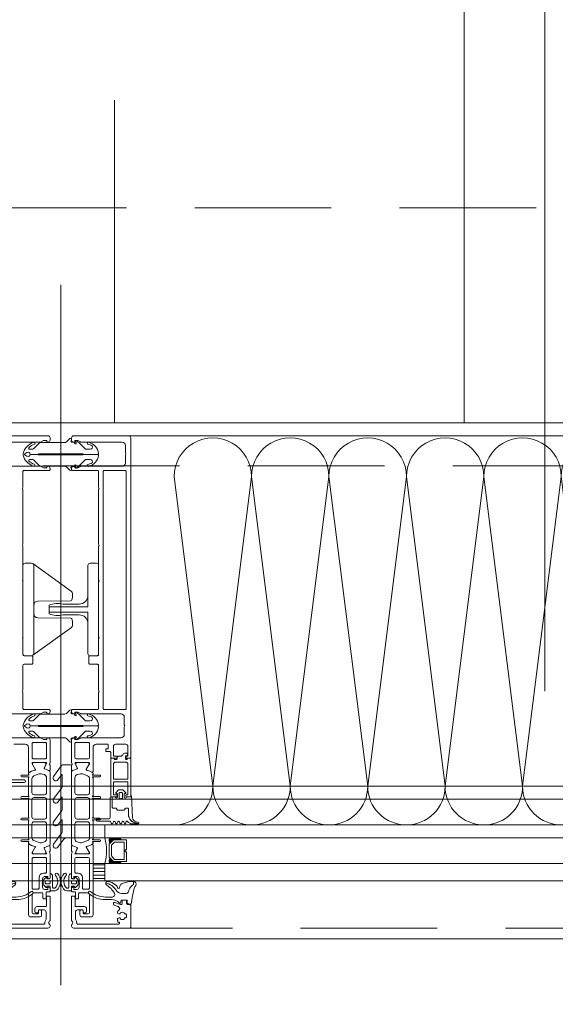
# Model space of a CAD drawing. Header units: millimetres. Extents: x 213386 to 506888, y 183055 to 450952.
# Tile 167 of 256: x 386083 to 386332, y 284262 to 284720. Entities that reach past the tile are written whole.
import ezdxf

# ---------------------------------------------------------------- set-up
doc = ezdxf.new("R2010")
doc.units = ezdxf.units.MM
for name, pattern in [('CK_Čerchovaná 50', [6, 3, -1.5, 0, -1.5]), ('ČERCHOVANÁ', [25.4, 12.7, -6.35, 0, -6.35]), ('ČÁRKOVANÁ', [19.05, 12.7, -6.35])]:
    doc.linetypes.add(name, pattern=pattern)
for name, color, linetype, lineweight in [('FASÁDA DETAILNÍ', 255, 'Continuous', 0), ('NOVA', 255, 'Continuous', 0), ('OSY', 255, 'Continuous', 0), ('TENKA', 255, 'Continuous', 0)]:
    doc.layers.add(name, color=color, linetype=linetype, lineweight=lineweight)

# ---------------------------------------------------------------- blocks, each defined once
blk = doc.blocks.new('284336')
for points in [[(-0.7, -9.6), (-10, -9.6, 0.414511), (-10.51, -10.11), (-10.51, -15.51, -1), (-11.69, -15.51), (-11.69, -9.6), (-12.69, -8.95, -0.668884), (-12.6, -8.23), (-11.99, -8.01, 0.766384), (-11.99, -7.21), (-12.6, -6.99, -0.76831), (-12.6, -6.23), (-11.99, -6.01, 0.766384), (-11.99, -5.21), (-12.6, -4.99, -0.76831), (-12.6, -4.23), (-11.99, -4.01, 0.766384), (-11.99, -3.21), (-12.6, -2.99, -0.877523), (-12.5, -2.22), (-12.1, -2.22, 0.698129), (-11.83, -1.5, -0.220231), (-12.89, 0.78), (-12.89, 3.45, -0.157143), (-12.82, 3.68), (-12.69, 3.42, -0.067482), (-12.48, 2.53, 0.393136), (-8.66, -1.02), (-6.1, -1.02, -0.414214), (-5.61, -1.51), (-5.61, -2.22, -0.267949), (-5.85, -2.65), (-6.35, -2.93, 0.267949), (-6.61, -3.38), (-6.61, -5.84, 0.267949), (-6.35, -6.29), (-5.85, -6.57, -0.267949), (-5.61, -7), (-5.61, -8.11, 0.414215), (-5.1, -8.62), (-0.41, -8.62), (-0.41, -9.31, -0.414212), (-0.7, -9.6)], [(-0.41, 0), (-0.41, -2, 0.990243), (-0.4, -3.02), (0.9, -3.02, 0.414214), (1.21, -2.71), (1.21, -2.61, -0.668123), (1.71, -2.4), (2.75, -3.45, -0.199004), (2.89, -3.79), (2.89, -5.43, -0.199038), (2.75, -5.77), (1.71, -6.82, -0.668191), (1.21, -6.61), (1.21, -6.51, 0.414214), (0.9, -6.2), (-0.4, -6.2, 0.990269), (-0.41, -7.22), (-0.41, -8.6), (-5.1, -8.6, -0.414215), (-5.59, -8.11), (-5.59, -7, 0.267949), (-5.84, -6.56), (-6.34, -6.27, -0.267949), (-6.59, -5.84), (-6.59, -3.38, -0.267949), (-6.34, -2.95), (-5.84, -2.66, 0.267949), (-5.59, -2.22), (-5.59, -1.51, 0.414214), (-6.1, -1), (-8.66, -1, -0.393156), (-12.46, 2.53, 0.067572), (-12.67, 3.43), (-12.8, 3.7, -0.637545), (-12.12, 3.53), (-11.92, 2.53, 0.344315), (-10.06, 0.91), (0, 0.38, -0.406913), (0.39, 0), (-0.41, 0)], [(1.7, -4.31, 0.414235), (1.2, -3.81), (-0.7, -3.81, 0.414214), (-1.2, -4.31), (-1.2, -4.91, 0.414214), (-0.7, -5.41), (1.2, -5.41, 0.414235), (1.7, -4.91), (1.7, -4.31)]]:
    blk.add_lwpolyline(points, format="xyb", close=True)
blk = doc.blocks.new('nesystémový nástavec 18')
for p, q in [((-17.5, 9.3), (-15.36, 9.3)), ((-15.36, 9.3), (0, 9.3)), ((0, 9.3), (0, 7.8)), ((-18, 6.8), (-18, 8.8)), ((-17, 6.3), (-17.5, 6.3)), ((-11, 8), (-17, 8)), ((-17, 8), (-17, 6.3)), ((-11, 1.3), (-11, 8)), ((-2.8, 8), (-9.7, 8)), ((-9.7, 1.3), (-9.7, 8)), ((-1.8, 2.3), (-1.8, 7)), ((-0.5, 7.3), (-0.5, 6.8)), ((0, 6.3), (0.55, 6.3)), ((0.55, 6.3), (0.95, 5.9)), ((0.95, 5.9), (0.95, 4.8)), ((0.95, 4.8), (0.95, 4.14)), ((-18, 0.5), (-18, 1.8)), ((-17.5, 2.3), (-17, 2.3)), ((-1.8, 0), (-17.5, 0)), ((-17, 2.3), (-17, 1.3)), ((-17, 1.3), (-11, 1.3)), ((-9.7, 1.3), (-2.8, 1.3)), ((0, 0), (-1.8, 0)), ((-0.4, 2.23), (-0.5, 2.04)), ((-0.5, 2.04), (-0.5, 2)), ((1.2, 2.44), (0, 2.44)), ((0, 1.5), (0, 0)), ((0.95, 4.14), (1.2, 4.14)), ((1.2, 1.85), (1.2, 2.44)), ((1.4, 3.94), (1.4, 3.84)), ((1.6, 3.64), (1.6, 3.64)), ((1.8, 1.37), (1.7, 1.35)), ((2.25, 1.63), (1.8, 1.37)), ((2.4, 2.84), (2.4, 1.89))]:
    blk.add_line(p, q)
for centre, radius, start, end in [((-17.5, 8.8), 0.5, 90, 180), ((-15.36, 9.8), 0.5, 270, 270.084), ((-17.5, 6.8), 0.5, 180.0012, 269.9988), ((-2.8, 7), 1, 0, 90), ((0, 7.3), 0.5, 89.9955, 180.0071), ((0, 6.8), 0.5, 179.9949, 270.006), ((0.75, 4.8), 0.2, 359.9656, 0.0344), ((-17.5, 1.8), 0.5, 89.999, 180.0002), ((-17.5, 0.5), 0.5, 180, 270), ((-2.8, 2.3), 1, 270, 0), ((0, 2), 0.5, 179.9716, 270.0327), ((0, 1.94), 0.5, 89.9975, 144.0007), ((1.2, 3.94), 0.2, 359.9707, 90.0249), ((1.7, 1.85), 0.5, 179.9991, 270), ((1.6, 3.84), 0.2, 179.9737, 270.035), ((1.6, 2.84), 0.8, 0.0065, 89.9919), ((2.1, 1.89), 0.3, 299.9815, 0.0183)]:
    blk.add_arc(centre, radius, start, end)
blk = doc.blocks.new('433270')
blk.add_lwpolyline([(1, 0, 0.414364), (0, -1), (0, -1.4, 0.255924), (0.23, -1.83, -0.547723), (0.23, -3.17, 0.255924), (0, -3.6), (0, -14.6, 0.414214), (0.3, -14.9), (1.2, -14.9, 0.414214), (1.7, -14.4), (1.7, -10.3, -0.414214), (2, -10), (6, -10, 0.414248), (7, -9), (7, -7.7, 0.414179), (6.5, -7.2), (5.7, -7.2, 0.414232), (5.4, -7.5), (5.4, -8.2, -0.414198), (5.1, -8.5), (2.8, -8.5, -0.414204), (1.8, -7.5), (1.8, -4.49, -0.147432), (1.97, -3.94, 0.147461), (2.4, -2.5), (2.4, -2.3, -0.414214), (2.9, -1.8), (21.87, -1.8, -0.668178), (22.22, -2.65), (22.16, -2.72, 1), (21.59, -3.29), (21.52, -3.35, 0.198912), (21.38, -3.71), (21.38, -4.05, 0.414214), (22.08, -4.75), (22.38, -4.75, 0.576988), (22.64, -4.3, -0.311246), (24.56, -4.3, 0.576988), (24.82, -4.75), (25.3, -4.75, -0.260065), (25.3, -6.65), (24.82, -6.65, 0.576988), (24.56, -7.1, -0.311246), (22.64, -7.1, 0.576988), (22.38, -6.65), (22.08, -6.65, 0.414214), (21.38, -7.35), (21.38, -7.61, 0.267949), (21.63, -8.04), (21.89, -8.2, -0.637047), (21.73, -10), (19.83, -10.7, 0.315299), (19.5, -11.17), (19.5, -11.49, 0.520567), (20.17, -11.96), (22.83, -10.99, -0.520567), (23.5, -11.46), (23.5, -12.5, 0.414062), (24, -13), (25, -13, 0.414186), (25.5, -12.5), (25.5, -11.5, -0.414182), (26, -11), (27, -11, 0.414214), (27.5, -10.5), (27.5, -0.5, 0.414214), (27, 0), (1, 0)], format="xyb", close=True)
blk = doc.blocks.new('284325')
for points in [[(0.84, -5.23, -0.560316), (0.94, -4.73), (1.94, -4.36, 0.3153), (2.14, -4.08), (2.14, -1.89, 0.451558), (1.8, -1.59), (0.9, -1.7, -0.399586), (0.57, -1.46), (0.3, -0.07, -0.415977), (0.53, 0.29, 0.024107), (6.15, 1.24, 0.076636), (8.99, 2.34, -0.577615), (10.79, 1.3), (10.02, 1.37, 0.283171), (9.08, 0.9, -0.168429), (7.07, -0.74), (5.9, -1.16, 0.315302), (5.24, -2.1), (5.24, -4.21, 0.269719), (6.76, -6.82, -0.194797), (10.18, -11.53, -0.342663), (9.17, -11.17, 0.119207), (5.43, -7.59, 0.578571), (3.63, -8.62), (3.63, -11.77, 0.176415), (6.16, -18.72, -1), (5.24, -19.49, -0.176415), (2.43, -11.77), (2.43, -8.89, 0.208286), (0.84, -5.23)], [(8.95, -6.65), (10.32, -8.78, -0.134555), (10.79, -10.63, -0.339795), (10.19, -11.53, 0.194788), (6.76, -6.81, -0.269736), (5.25, -4.21), (5.25, -2.1, -0.315302), (5.9, -1.17), (7.07, -0.74, 0.168429), (9.09, 0.89, -0.283167), (10.01, 1.36), (10.79, 1.29), (10.79, -0.74, -0.070852), (10.71, -1.3), (9.95, -3.93, -0.241839), (9.08, -4.83), (7.93, -5.22, 0.836024), (8.08, -6.19), (8.11, -6.19, -0.255349), (8.95, -6.65)]]:
    blk.add_lwpolyline(points, format="xyb", close=True)
blk = doc.blocks.new('*U4002')
for points in [[(0, 0, 0.414243), (0.1, 0.1), (0, 0.9, -1.0001), (0.2, 0.9), (0.1, 0.1, 0.414228), (0.2, 0, 0.414228)], [(0.2, 0, 0.414243), (0.3, 0.1), (0.2, 0.9, -1.0001), (0.4, 0.9), (0.3, 0.1, 0.414228), (0.4, 0, 0.414228)], [(0.4, 0, 0.414243), (0.5, 0.1), (0.4, 0.9, -1.0001), (0.6, 0.9), (0.5, 0.1, 0.414228), (0.6, 0, 0.414228)], [(0.6, 0, 0.414243), (0.7, 0.1), (0.6, 0.9, -1.0001), (0.8, 0.9), (0.7, 0.1, 0.414228), (0.8, 0, 0.414228)], [(0.8, 0, 0.414243), (0.9, 0.1), (0.8, 0.9, -1.0001), (1, 0.9), (0.9, 0.1, 0.414228), (1, 0, 0.414228)], [(1, 0, 0.414243), (1.1, 0.1), (1, 0.9, -1.0001), (1.2, 0.9), (1.1, 0.1, 0.414228), (1.2, 0, 0.414228)], [(1.2, 0, 0.414243), (1.3, 0.1), (1.2, 0.9, -1.0001), (1.4, 0.9), (1.3, 0.1, 0.414228), (1.4, 0, 0.414228)], [(1.4, 0, 0.414243), (1.5, 0.1), (1.4, 0.9, -1.0001), (1.6, 0.9), (1.5, 0.1, 0.414228), (1.6, 0, 0.414228)], [(1.6, 0, 0.414243), (1.7, 0.1), (1.6, 0.9, -1.0001), (1.8, 0.9), (1.7, 0.1, 0.414228), (1.8, 0, 0.414228)], [(1.8, 0, 0.414243), (1.9, 0.1), (1.8001, 0.9, -1.0001), (2, 0.9), (1.9001, 0.1, 0.414228), (2, 0, 0.414228)]]:
    blk.add_lwpolyline(points, format="xyb")
blk = doc.blocks.new('244748_a')
blk.add_lwpolyline([(8.32, -1.69, 0.082248), (6.34, -0.9, -1.09695), (6.94, -0.1, -0.315353), (11.26, -5.15, -0.480529), (10.87, -5.64), (4.27, -5.64), (4.08, -5.45), (-16.53, -5.45), (-16.72, -5.64), (-20.43, -5.64, 0.574019), (-21.93, -4.78), (-22.99, -5.4, 0.524827), (-22.99, -5.9), (-21.93, -6.52, 0.574021), (-20.43, -5.66), (-16.72, -5.66), (-16.53, -5.85), (4.08, -5.85), (4.27, -5.66), (10.87, -5.66, -0.480529), (11.26, -6.15, -0.326229), (6.88, -11.09, -1.09695), (6.28, -10.3, 0.081457), (8.32, -9.61, 0.599203), (7.48, -8.05), (5.52, -8.05, 0.198965), (5.17, -8.2), (2.22, -11.15), (0.93, -12.01, -0.738038), (0.51, -11.62), (0.87, -11, 1), (0.35, -10.7), (0, -11.3), (-0.98, -11.3, 0.619205), (-1.45, -12.06), (-1.28, -12.43, -0.808139), (-2.04, -13.04), (-3.63, -11.44, 0.198906), (-4.34, -11.15), (-14.99, -11.15, -0.198936), (-16.76, -10.42), (-18.98, -8.2, 0.198942), (-19.33, -8.05), (-20.67, -8.05, 0.500217), (-21.09, -8.73, 0.122037), (-18.5, -10.27, -1.093735), (-19.1, -11.07, -0.240768), (-23.7, -6.07, -0.106226), (-23.7, -5.23, -0.256232), (-19, -0.13, -1.093735), (-18.4, -0.92, 0.116856), (-21.09, -2.57, 0.500217), (-20.67, -3.25), (-19.33, -3.25, 0.198942), (-18.98, -3.1), (-16.75, -0.88, -0.198936), (-14.99, -0.15), (-4.34, -0.15, 0.198907), (-3.63, 0.14), (-2.04, 1.74, -0.808139), (-1.28, 1.13), (-1.45, 0.76, 0.619205), (-0.98, 0), (0, 0), (0.35, -0.6, 1), (0.87, -0.3), (0.51, 0.32, -0.738038), (0.93, 0.71), (2.22, -0.15), (5.17, -3.1, 0.198965), (5.52, -3.25), (7.48, -3.25, 0.599203)], format="xyb", close=True)
blk = doc.blocks.new('236134_0100_s_v')
for points in [[(22.8, -23), (22.8, -5), (42, -5, 0.414214), (43, -4), (43, -1, 0.414214), (42, 0), (1, 0, 0.414214), (0, -1), (0, -4, 0.414214), (1, -5), (20.2, -5), (20.2, -23)], [(15, -5, -0.414214), (19, -9), (19, -16.57, 0.165764), (19.53, -23), (23.47, -23, 0.165764), (24, -16.57), (24, -9, -0.414214), (28, -5)]]:
    blk.add_lwpolyline(points, format="xyb")
blk = doc.blocks.new('236134_0200_s_v')
for points in [[(19.58, 5, -0.41166), (17.58, 6.98), (17.45, 22.25, 0.344217), (17.07, 22.73), (16, 23), (14, 23, 0.240828), (13.19, 22.59), (0.19, 4.59)], [(23.42, 5, 0.41166), (25.42, 6.98), (25.55, 22.25, -0.344217), (25.93, 22.73), (27, 23), (29, 23, -0.240828), (29.81, 22.59), (42.81, 4.59)]]:
    blk.add_lwpolyline(points, format="xyb")
blk.add_lwpolyline([(42, 5), (1, 5, 0.414214), (0, 4), (0, 1, 0.414214), (1, 0), (42, 0, 0.414214), (43, 1), (43, 4, 0.414214)], format="xyb", close=True)
blk = doc.blocks.new('288126')
for points in [[(-16.5, 0), (16.5, 0)], [(-21.36, -6.34), (-17.8, -3.69)], [(-14.71, -4.5), (-19.87, -8.34)], [(-17, -2.08), (-17, -0.5)], [(-8.83, -4.3), (-14.11, -4.3)], [(-4.31, -4.5), (-9.47, -8.34)], [(1.81, -4.3), (-3.71, -4.3)], [(6.33, -4.5), (1.14, -8.37)], [(12.21, -4.3), (6.93, -4.3)], [(17, -0.5), (17, -3.8)], [(-10.96, -6.34), (-8.71, -4.66)], [(-0.35, -6.36), (1.93, -4.66)], [(10.05, -6.36), (12.33, -4.66)], [(16.6, -4.6), (11.54, -8.37)]]:
    blk.add_lwpolyline(points)
for centre, radius, start, end in [((16.5, -0.5), 0.5, 0, 90), ((-16.5, -0.5), 0.5, 90, 180), ((16, -3.8), 1, 306.7059, 0), ((-20.61, -7.34), 1.25, 126.7059, 306.7059), ((-10.21, -7.34), 1.25, 126.7059, 306.7059), ((0.4, -7.37), 1.25, 126.7059, 306.7059), ((10.8, -7.37), 1.25, 126.7059, 306.7059)]:
    blk.add_arc(centre, radius, start, end)
at = {"extrusion": (0, 0, -1)}
for centre, radius, start, end in [((19, -2.08), 2, 180, 233.2941), ((14.11, -5.3), 1, 53.2941, 90), ((8.83, -4.5), 0.2, 90, 233.2941), ((3.71, -5.3), 1, 53.2941, 90), ((-1.81, -4.5), 0.2, 90, 233.2941), ((-6.93, -5.3), 1, 53.2941, 90), ((-12.21, -4.5), 0.2, 90, 233.2941)]:
    blk.add_arc(centre, radius, start, end, dxfattribs=at)
blk = doc.blocks.new('246426')
for points in [[(-1.84, 0.64), (-2.86, -0.38, 0.198926), (-3.15, -1.09), (-3.15, -2.31, 0.198926), (-2.86, -3.02), (-1.84, -4.04, 0.637051), (-1.5, -3.92), (-1.45, -3.4), (-0.3, -3.4, -0.41484), (0, -3.7), (0, -5.19, 0.414232), (0.5, -5.69), (2.14, -5.69, 0.071862), (2.2, -5.68, 0.157876), (3.73, -4.64, 0.360336), (3.48, 2.39, 0.964062), (2.54, 1.48, -0.403385), (2.25, -4.34, -0.190964), (2.11, -4.39), (1.7, -4.39, -0.414214), (1.2, -3.89), (1.2, 1.31, 0.414201), (0.2, 2.31), (0, 2.31), (0, 0.3, -0.414214), (-0.3, 0), (-1.45, 0), (-1.5, 0.52, 0.637051), (-1.84, 0.64)], [(-2.25, -1.4, -0.414214), (-1.85, -1), (-0.4, -1, -0.414214), (0, -1.4), (0, -2, -0.414214), (-0.4, -2.4), (-1.85, -2.4, -0.414214), (-2.25, -2), (-2.25, -1.4)]]:
    blk.add_lwpolyline(points, format="xyb", close=True)

msp = doc.modelspace()

# ---------------------------------------------------------------- hatches: boundary and pattern name
at = {"layer": 'FASÁDA DETAILNÍ'}
h = msp.add_hatch(dxfattribs=at)
h.set_pattern_fill('ANSI31', color=256, scale=0.5, angle=495)
h.set_pattern_definition([(180, (375802.217, 240206.7975), (-7e-16, -1.5875), [])])
h.paths.add_polyline_path([(386116.64, 284327.15), (386122.14, 284327.15), (386122.14, 284319.15), (386116.64, 284319.15)])

# ---------------------------------------------------------------- linework, layer by layer
for p, q in [((386101.64, 284596.28), (386101.64, 284270.59)), ((387044.81, 284363.15), (373041.64, 284363.15)), ((393344.81, 284363.15), (373041.64, 284363.15)), ((373041.64, 284357.15), (387044.81, 284357.15)), ((373041.64, 284357.15), (393344.81, 284357.15)), ((387044.81, 284345.15), (373041.64, 284345.15)), ((393344.81, 284345.15), (373041.64, 284345.15)), ((386531.14, 284345.15), (386122.14, 284345.15)), ((386122.14, 284345.15), (386122.14, 284339.15)), ((373041.64, 284339.15), (387044.81, 284339.15)), ((373041.64, 284339.15), (393344.81, 284339.15)), ((386122.14, 284339.15), (386531.14, 284339.15)), ((387044.81, 284327.15), (373041.64, 284327.15)), ((393344.81, 284327.15), (373041.64, 284327.15)), ((386531.14, 284327.15), (386122.14, 284327.15)), ((386122.14, 284327.15), (386122.14, 284319.15)), ((373041.64, 284319.15), (399616.64, 284319.15)), ((386122.14, 284319.15), (386531.14, 284319.15))]:
    msp.add_line(p, q, dxfattribs=at)
for points in [[(399616.64, 284292.15), (373036.64, 284292.15), (373036.64, 307972.15), (399616.64, 307972.15)], [(399376.64, 284532.15), (373276.64, 284532.15), (373276.64, 307732.15), (399376.64, 307732.15)], [(386132.14, 284338.15), (386126.14, 284338.15), (386124.14, 284336.15), (386124.14, 284330.15), (386126.14, 284328.15), (386132.14, 284328.15), (386132.14, 284332.65), (386131.64, 284332.65), (386131.64, 284333.65), (386132.14, 284333.65)], [(386131.14, 284329.15), (386131.14, 284337.15), (386126.55, 284337.15), (386125.14, 284335.74), (386125.14, 284330.71), (386126.55, 284329.15)], [(386116.64, 284319.15), (386122.14, 284319.15), (386122.14, 284327.15), (386116.64, 284327.15)]]:
    msp.add_lwpolyline(points, close=True, dxfattribs=at)
at = {"layer": 'FASÁDA DETAILNÍ', "linetype": 'ČÁRKOVANÁ', "ltscale": 5}
msp.add_lwpolyline([(399611.64, 284297.15), (373041.64, 284297.15), (373041.64, 307967.15), (399611.64, 307967.15)], close=True, dxfattribs=at)
at = {"layer": 'FASÁDA DETAILNÍ', "color": 7, "linetype": 'ČÁRKOVANÁ', "ltscale": 5}
for points in [[(399396.64, 284512.15), (373256.64, 284512.15), (373256.64, 307752.15), (399396.64, 307752.15)], [(399276.64, 284632.15), (373376.64, 284632.15), (373376.64, 307632.15), (399276.64, 307632.15)]]:
    msp.add_lwpolyline(points, close=True, dxfattribs=at)
at = {"layer": 'FASÁDA DETAILNÍ'}
for points in [[(386073.13, 284523.15), (386091.98, 284523.15, 0.116937), (386092.48, 284523.29), (386093.64, 284523.95), (386095.14, 284523.95), (386095.14, 284523.15), (386095.64, 284523.15, 0.414214), (386096.64, 284524.15), (386096.64, 284525.15, 0.414214), (386095.64, 284526.15), (386070.14, 284526.15, 0.414214)], [(386073.63, 284396.85), (386091.99, 284396.85, 0.13165), (386092.49, 284396.99), (386093.64, 284397.65), (386095.14, 284397.65), (386095.14, 284396.85), (386095.64, 284396.85, 0.414214), (386096.64, 284397.85), (386096.64, 284398.35, 0.414214), (386096.14, 284398.85), (386084.54, 284398.85, -0.414214), (386084.04, 284399.35), (386084.04, 284406.75, -0.399985), (386084.04, 284407.75), (386084.04, 284419.35, -0.414214), (386084.54, 284419.85), (386088.14, 284419.85, 0.414214), (386088.64, 284420.35), (386088.64, 284423.35, 0.414214), (386088.14, 284423.85), (386084.54, 284423.85, -0.414214), (386084.04, 284424.35), (386084.04, 284431.65, -0.38324), (386084.04, 284432.65), (386084.04, 284458.15, -0.38324), (386084.04, 284459.15), (386084.04, 284474.65, -0.38324), (386084.04, 284475.65), (386084.04, 284501.15, -0.38324), (386084.04, 284502.15), (386084.04, 284509.45, -0.414214), (386084.54, 284509.95), (386096.14, 284509.95, 0.414214), (386096.64, 284510.45), (386096.64, 284510.95, 0.414214), (386095.64, 284511.95), (386095.14, 284511.95), (386095.14, 284511.15), (386093.64, 284511.15), (386092.48, 284511.82, 0.116937), (386091.98, 284511.95), (386073.13, 284511.95, -0.414232)], [(386079.84, 284382.65), (386085.14, 284382.65, -0.414167), (386086.64, 284381.15), (386086.64, 284374.16), (386086.64, 284370.06, 0.57735), (386087.24, 284369.71), (386088.1, 284370.21), (386089.59, 284370.64, 0.488701), (386089.77, 284371.08), (386088.34, 284373.54), (386088.34, 284373.96, -0.432566), (386088.54, 284374.16), (386094.84, 284374.16, -0.548397), (386095.03, 284373.88), (386093.96, 284371.49, 0.425336), (386094.07, 284371.22), (386096.09, 284370.41, 0.531563), (386096.64, 284370.78), (386096.64, 284372.84, 0.231306), (386096.52, 284373.08, -0.306185), (386096.42, 284373.4), (386096.64, 284374.16), (386096.64, 284384.66, 0.414214), (386095.64, 284385.66), (386095.14, 284385.66), (386095.14, 284384.86), (386093.64, 284384.86), (386092.49, 284385.52, 0.13165), (386091.99, 284385.65), (386073.63, 284385.65, -0.414214)]]:
    msp.add_lwpolyline(points, format="xyb", dxfattribs=at)
for points in [[(386134.14, 284525.15), (386134.14, 284376.65, -0.414214), (386133.64, 284376.15), (386132.34, 284376.15, -0.41422), (386131.84, 284376.65), (386131.84, 284377.15), (386132.84, 284377.15), (386132.84, 284381.65, 0.414214), (386131.84, 284382.65), (386127.14, 284382.65, 0.414214), (386126.14, 284381.65), (386126.14, 284377.15), (386127.84, 284377.15), (386127.84, 284376.65, -0.414201), (386127.34, 284376.15), (386125.34, 284376.15, -0.414214), (386124.84, 284376.65), (386124.84, 284378.8, 0.414214), (386124.34, 284379.3), (386122.54, 284379.3), (386122.54, 284380.55), (386123.74, 284380.55), (386123.74, 284382.35, 0.414214), (386123.44, 284382.65), (386118.14, 284382.65, 0.414167), (386116.64, 284381.15), (386116.64, 284374.16), (386116.64, 284370.06, -0.57735), (386116.04, 284369.71), (386115.18, 284370.21), (386113.68, 284370.64, -0.488701), (386113.51, 284371.08), (386114.94, 284373.54), (386114.94, 284373.96, 0.432566), (386114.74, 284374.16), (386108.43, 284374.16, 0.548397), (386108.25, 284373.88), (386109.32, 284371.49, -0.425336), (386109.21, 284371.22), (386107.19, 284370.41, -0.531563), (386106.64, 284370.78), (386106.64, 284372.84, -0.231306), (386106.75, 284373.08, 0.306185), (386106.86, 284373.4), (386106.64, 284374.16), (386106.64, 284384.66, -0.414214), (386107.64, 284385.66), (386108.14, 284385.66), (386108.14, 284384.86), (386109.64, 284384.86), (386110.78, 284385.52, -0.13165), (386111.28, 284385.65), (386129.65, 284385.65, 0.414214), (386131.15, 284387.15), (386131.15, 284390.66, 0.399985), (386131.15, 284391.66), (386131.15, 284395.35, 0.414214), (386129.65, 284396.85), (386111.28, 284396.85, -0.13165), (386110.78, 284396.99), (386109.64, 284397.65), (386108.14, 284397.65), (386108.14, 284396.85), (386107.64, 284396.85, -0.414214), (386106.64, 284397.85), (386106.64, 284398.35, -0.414214), (386107.14, 284398.85), (386118.74, 284398.85, 0.414214), (386119.24, 284399.35), (386119.24, 284406.75, 0.399985), (386119.24, 284407.75), (386119.24, 284419.35, 0.414214), (386118.74, 284419.85), (386115.14, 284419.85, -0.414214), (386114.64, 284420.35), (386114.64, 284423.35, -0.414214), (386115.14, 284423.85), (386118.74, 284423.85, 0.414214), (386119.24, 284424.35), (386119.24, 284431.65, 0.38324), (386119.24, 284432.65), (386119.24, 284458.15, 0.38324), (386119.24, 284459.15), (386119.24, 284474.65, 0.38324), (386119.24, 284475.65), (386119.24, 284501.15, 0.38324), (386119.24, 284502.15), (386119.24, 284509.45, 0.414214), (386118.74, 284509.95), (386107.14, 284509.95, -0.414214), (386106.64, 284510.45), (386106.64, 284510.95, -0.414214), (386107.64, 284511.95), (386108.14, 284511.95), (386108.14, 284511.15), (386109.64, 284511.15), (386110.79, 284511.82, -0.116937), (386111.29, 284511.95), (386130.15, 284511.95, 0.414232), (386131.65, 284513.45), (386131.65, 284517.16, 0.399985), (386131.65, 284518.16), (386131.65, 284521.65, 0.414232), (386130.15, 284523.15), (386111.29, 284523.15, -0.116937), (386110.79, 284523.29), (386109.64, 284523.95), (386108.14, 284523.95), (386108.14, 284523.15), (386107.64, 284523.15, -0.414214), (386106.64, 284524.15), (386106.64, 284525.15, -0.414214), (386107.64, 284526.15), (386133.14, 284526.15, -0.414214), (386134.14, 284525.15)], [(386132.04, 284399.35), (386132.04, 284509.45, 0.414214), (386131.54, 284509.95), (386121.84, 284509.95, 0.414214), (386121.34, 284509.45), (386121.34, 284399.35, 0.414214), (386121.84, 284398.85), (386131.54, 284398.85, 0.414214), (386132.04, 284399.35)], [(386094.54, 284383.45, -0.414214), (386095.04, 284382.95), (386095.04, 284376.45, -0.414214), (386094.54, 284375.95), (386088.84, 284375.95, -0.414214), (386088.34, 284376.45), (386088.34, 284382.95, -0.414214), (386088.84, 284383.45), (386094.54, 284383.45)], [(386108.74, 284383.45, 0.414214), (386108.24, 284382.95), (386108.24, 284376.45, 0.414214), (386108.74, 284375.95), (386114.44, 284375.95, 0.414214), (386114.94, 284376.45), (386114.94, 284382.95, 0.414214), (386114.44, 284383.45), (386108.74, 284383.45)], [(386096.64, 284369.82), (386096.64, 284357.9), (386096.64, 284335.99, -0.305837), (386096.33, 284335.53), (386094.04, 284334.61, 0.425336), (386093.93, 284334.34), (386094.65, 284332.72, -0.543753), (386093.96, 284331.66), (386089.06, 284331.66, -0.578182), (386088.54, 284332.57), (386089.8, 284334.76, 0.488505), (386089.62, 284335.2), (386088.11, 284335.63), (386086.79, 284336.39, -0.282478), (386086.64, 284336.67), (386086.64, 284337.11, 1.447009), (386086.51, 284337.46), (386083.54, 284337.46, -1), (386083.54, 284338.26), (386086.51, 284338.26, 1.447009), (386086.64, 284338.62), (386086.64, 284347.15, 1.447009), (386086.51, 284347.5), (386083.54, 284347.5, -1), (386083.54, 284348.3), (386086.51, 284348.3, 1.447009), (386086.64, 284348.66), (386086.64, 284357.15, 1.447009), (386086.51, 284357.5), (386083.54, 284357.5, -1), (386083.54, 284358.3), (386086.51, 284358.3, 1.447009), (386086.64, 284358.66), (386086.64, 284367.19, 1.447009), (386086.51, 284367.54), (386083.54, 284367.54, -1), (386083.54, 284368.34), (386086.51, 284368.34, 1.447009), (386086.64, 284368.7), (386086.64, 284369.14, -0.282478), (386086.79, 284369.42), (386088.11, 284370.18), (386089.62, 284370.61, 0.488505), (386089.8, 284371.05), (386088.54, 284373.24, -0.578182), (386089.06, 284374.14), (386093.96, 284374.14, -0.543753), (386094.65, 284373.09), (386093.93, 284371.47, 0.425336), (386094.04, 284371.2), (386096.33, 284370.28, -0.305837), (386096.64, 284369.82)], [(386106.64, 284369.82), (386106.64, 284357.9), (386106.64, 284335.99, 0.305837), (386106.95, 284335.53), (386109.24, 284334.61, -0.425336), (386109.35, 284334.34), (386108.63, 284332.72, 0.543753), (386109.31, 284331.66), (386114.22, 284331.66, 0.578182), (386114.74, 284332.57), (386113.48, 284334.76, -0.488505), (386113.65, 284335.2), (386115.17, 284335.63), (386116.49, 284336.39, 0.282478), (386116.64, 284336.67), (386116.64, 284337.11, -1.447009), (386116.77, 284337.46), (386119.74, 284337.46, 1), (386119.74, 284338.26), (386116.77, 284338.26, -1.447009), (386116.64, 284338.62), (386116.64, 284347.15, -1.447009), (386116.77, 284347.5), (386119.74, 284347.5, 1), (386119.74, 284348.3), (386116.77, 284348.3, -1.447009), (386116.64, 284348.66), (386116.64, 284357.15, -1.447009), (386116.77, 284357.5), (386119.74, 284357.5, 1), (386119.74, 284358.3), (386116.77, 284358.3, -1.447009), (386116.64, 284358.66), (386116.64, 284367.19, -1.447009), (386116.77, 284367.54), (386119.74, 284367.54, 1), (386119.74, 284368.34), (386116.77, 284368.34, -1.447009), (386116.64, 284368.7), (386116.64, 284369.14, 0.282478), (386116.49, 284369.42), (386115.17, 284370.18), (386113.65, 284370.61, -0.488505), (386113.48, 284371.05), (386114.74, 284373.24, 0.578182), (386114.22, 284374.14), (386109.31, 284374.14, 0.543753), (386108.63, 284373.09), (386109.35, 284371.47, -0.425336), (386109.24, 284371.2), (386106.95, 284370.28, 0.305837), (386106.64, 284369.82)], [(386095.04, 284360.2), (386095.04, 284367.1, 0.324916), (386094, 284368.53), (386093.15, 284368.81, 0.176429), (386091.1, 284368.74), (386089.18, 284367.96, 0.305619), (386088.24, 284366.57), (386088.24, 284360.2, 0.414218), (386089.24, 284359.2), (386094.04, 284359.2, 0.414218), (386095.04, 284360.2)], [(386108.24, 284360.2), (386108.24, 284367.1, -0.324916), (386109.27, 284368.53), (386110.12, 284368.81, -0.176429), (386112.18, 284368.74), (386114.1, 284367.96, -0.305619), (386115.04, 284366.57), (386115.04, 284360.2, -0.414218), (386114.04, 284359.2), (386109.24, 284359.2, -0.414218), (386108.24, 284360.2)], [(386095.04, 284348.9), (386095.04, 284356.9, 0.414214), (386094.04, 284357.9), (386089.24, 284357.9, 0.414214), (386088.24, 284356.9), (386088.24, 284348.9, 0.414214), (386089.24, 284347.9), (386094.04, 284347.9, 0.414214), (386095.04, 284348.9)], [(386108.24, 284348.9), (386108.24, 284356.9, -0.414214), (386109.24, 284357.9), (386114.04, 284357.9, -0.414214), (386115.04, 284356.9), (386115.04, 284348.9, -0.414214), (386114.04, 284347.9), (386109.24, 284347.9, -0.414214), (386108.24, 284348.9)], [(386095.04, 284338.7), (386095.04, 284345.6, 0.414218), (386094.04, 284346.6), (386089.24, 284346.6, 0.414218), (386088.24, 284345.6), (386088.24, 284339.24, 0.305619), (386089.18, 284337.85), (386091.1, 284337.07, 0.176429), (386093.15, 284337), (386094, 284337.28, 0.324916), (386095.04, 284338.7)], [(386108.24, 284338.7), (386108.24, 284345.6, -0.414218), (386109.24, 284346.6), (386114.04, 284346.6, -0.414218), (386115.04, 284345.6), (386115.04, 284339.24, -0.305619), (386114.1, 284337.85), (386112.18, 284337.07, -0.176429), (386110.12, 284337), (386109.27, 284337.28, -0.324916), (386108.24, 284338.7)], [(386096.64, 284331.65), (386096.64, 284320.65, -0.414426), (386096.14, 284320.15), (386095.64, 284320.15), (386095.64, 284321.15), (386094.14, 284321.15, 0.414214), (386093.14, 284320.15), (386093.14, 284318.65, 0.399985), (386093.14, 284317.65), (386093.14, 284316.15, 0.414214), (386094.14, 284315.15), (386095.64, 284315.15), (386095.64, 284316.15), (386096.14, 284316.15, -0.414456), (386096.64, 284315.65), (386096.64, 284314.35, -0.413971), (386096.34, 284314.05), (386095.14, 284314.05, 0.414214), (386094.84, 284313.75), (386094.84, 284310.75), (386093.84, 284310.75, -0.414214), (386093.34, 284311.25), (386093.34, 284313.15, 0.414214), (386092.84, 284313.65), (386089.34, 284313.65, 0.414206), (386088.34, 284312.65), (386088.34, 284304.35, 0.414206), (386088.84, 284303.85), (386090.74, 284303.85, 0.414219), (386091.24, 284304.35), (386091.24, 284305.15, -0.414214), (386091.74, 284305.65), (386092.24, 284305.65, -0.414214), (386092.74, 284305.15), (386092.74, 284303.35, -0.414214), (386091.74, 284302.35), (386087.64, 284302.35, -0.414214), (386086.64, 284303.35), (386086.64, 284331.65), (386086.64, 284335.75, -0.57735), (386087.24, 284336.1), (386088.1, 284335.6), (386089.59, 284335.17, -0.488701), (386089.77, 284334.74), (386088.34, 284332.27), (386088.34, 284331.85, 0.432566), (386088.54, 284331.65), (386094.84, 284331.65, 0.548397), (386095.03, 284331.94), (386093.96, 284334.32, -0.425336), (386094.07, 284334.59), (386096.09, 284335.4, -0.531563), (386096.64, 284335.03), (386096.64, 284332.97, -0.231306), (386096.52, 284332.73, 0.306185), (386096.42, 284332.41), (386096.64, 284331.65)], [(386106.64, 284331.65), (386106.64, 284320.65, 0.414426), (386107.14, 284320.15), (386107.63, 284320.15), (386107.63, 284321.15), (386109.13, 284321.15, -0.414214), (386110.13, 284320.15), (386110.13, 284318.65, -0.399985), (386110.13, 284317.65), (386110.13, 284316.15, -0.414214), (386109.13, 284315.15), (386107.64, 284315.15), (386107.64, 284316.15), (386107.14, 284316.15, 0.414456), (386106.64, 284315.65), (386106.64, 284314.35, 0.413971), (386106.94, 284314.05), (386108.14, 284314.05, -0.414214), (386108.44, 284313.75), (386108.44, 284310.75), (386109.44, 284310.75, 0.414214), (386109.94, 284311.25), (386109.94, 284313.15, -0.414214), (386110.44, 284313.65), (386113.94, 284313.65, -0.414206), (386114.94, 284312.65), (386114.94, 284304.35, -0.414206), (386114.44, 284303.85), (386112.54, 284303.85, -0.414219), (386112.04, 284304.35), (386112.04, 284305.15, 0.414214), (386111.54, 284305.65), (386111.04, 284305.65, 0.414214), (386110.54, 284305.15), (386110.54, 284303.35, 0.414214), (386111.54, 284302.35), (386115.64, 284302.35, 0.414214), (386116.64, 284303.35), (386116.64, 284331.65), (386116.64, 284335.75, 0.57735), (386116.04, 284336.1), (386115.18, 284335.6), (386113.68, 284335.17, 0.488701), (386113.51, 284334.74), (386114.94, 284332.27), (386114.94, 284331.85, -0.432566), (386114.74, 284331.65), (386108.43, 284331.65, -0.548397), (386108.25, 284331.94), (386109.32, 284334.32, 0.425336), (386109.21, 284334.59), (386107.19, 284335.4, 0.531563), (386106.64, 284335.03), (386106.64, 284332.97, 0.231306), (386106.75, 284332.73, -0.306185), (386106.86, 284332.41), (386106.64, 284331.65)], [(386088.34, 284329.45), (386088.34, 284315.75, 0.414214), (386088.84, 284315.25), (386091.04, 284315.25, 0.414214), (386091.54, 284315.75), (386091.54, 284320.72, -0.411139), (386093.54, 284322.75), (386094.54, 284322.75, 0.414214), (386095.04, 284323.25), (386095.04, 284329.45, 0.414214), (386094.54, 284329.95), (386088.84, 284329.95, 0.414214), (386088.34, 284329.45)], [(386114.94, 284329.45), (386114.94, 284315.75, -0.414214), (386114.44, 284315.25), (386112.23, 284315.25, -0.414214), (386111.73, 284315.75), (386111.73, 284320.72, 0.411139), (386109.73, 284322.75), (386108.74, 284322.75, -0.414214), (386108.24, 284323.25), (386108.24, 284329.45, -0.414214), (386108.74, 284329.95), (386114.44, 284329.95, -0.414214), (386114.94, 284329.45)]]:
    msp.add_lwpolyline(points, format="xyb", close=True, dxfattribs=at)
msp.add_lwpolyline([(386520.14, 284526.15), (386133.14, 284526.15)], dxfattribs=at)
for centre, radius, start, end in [((386100.25, 284333.15), 22.7, 344.6728, 15.3272), ((386127.69, 284337.8), 3.55, 157.591, 202.7062), ((386127.32, 284337.92), 2.9, 154.7048, 204.6933), ((386126.97, 284338.09), 2.25, 151.5972, 208.4727), ((386126.73, 284338.23), 1.71, 147.3143, 212.7051), ((386126.57, 284338.37), 1.26, 141.5004, 218.0344), ((386126.48, 284338.52), 0.879, 133.5036, 226.0051), ((386126.49, 284338.65), 0.596, 123.0366, 236.9634), ((386126.78, 284338.65), 0.596, 123.0366, 236.9634), ((386127.08, 284338.65), 0.596, 123.0366, 236.9634), ((386127.37, 284338.65), 0.596, 123.0366, 236.9634), ((386127.66, 284338.65), 0.596, 123.0366, 236.9634), ((386127.95, 284338.65), 0.596, 123.0366, 236.9634), ((386128.25, 284338.65), 0.596, 123.0366, 236.9634), ((386128.54, 284338.65), 0.596, 123.0366, 236.9634), ((386128.83, 284338.65), 0.596, 123.0366, 236.9634), ((386129.12, 284338.65), 0.596, 123.0366, 236.9634), ((386129.42, 284338.65), 0.596, 123.0366, 236.9634), ((386129.71, 284338.65), 0.596, 123.0366, 236.9634), ((386130, 284338.65), 0.596, 123.0366, 236.9634), ((386127.69, 284328.51), 3.55, 157.2938, 202.409), ((386127.32, 284328.39), 2.9, 155.3067, 205.2952), ((386126.97, 284328.22), 2.25, 151.5273, 208.4028), ((386126.73, 284328.08), 1.71, 147.2949, 212.6857), ((386126.57, 284327.94), 1.26, 141.9656, 218.4996), ((386126.48, 284327.79), 0.879, 133.9949, 226.4964), ((386126.49, 284327.65), 0.596, 123.0366, 236.9634), ((386126.78, 284327.65), 0.596, 123.0366, 236.9634), ((386127.08, 284327.65), 0.596, 123.0366, 236.9634), ((386127.37, 284327.65), 0.596, 123.0366, 236.9634), ((386127.66, 284327.65), 0.596, 123.0366, 236.9634), ((386127.95, 284327.65), 0.596, 123.0366, 236.9634), ((386128.25, 284327.65), 0.596, 123.0366, 236.9634), ((386128.54, 284327.65), 0.596, 123.0366, 236.9634), ((386128.83, 284327.65), 0.596, 123.0366, 236.9634), ((386129.12, 284327.65), 0.596, 123.0366, 236.9634), ((386129.42, 284327.65), 0.596, 123.0366, 236.9634), ((386129.71, 284327.65), 0.596, 123.0366, 236.9634), ((386130, 284327.65), 0.596, 123.0366, 236.9634)]:
    msp.add_arc(centre, radius, start, end, dxfattribs=at)
at = {"layer": 'NOVA'}
msp.add_lwpolyline([(386289.14, 286232.15), (386289.14, 284532.15)], dxfattribs=at)
at = {"layer": 'OSY', "linetype": 'ČERCHOVANÁ', "ltscale": 25}
msp.add_line((386326.64, 299332.15), (386326.64, 283834.92), dxfattribs=at)
at = {"layer": 'TENKA', "linetype": 'CK_Čerchovaná 50', "ltscale": 50}
msp.add_line((386126.64, 284532.15), (386126.64, 286232.15), dxfattribs=at)

# ---------------------------------------------------------------- block references
at = {"layer": 'FASÁDA DETAILNÍ'}
for name, p in [('244748_a', (386107.86, 284523.12)), ('244748_a', (386107.86, 284396.82)), ('246426', (386096.64, 284320.15))]:
    msp.add_blockref(name, p, dxfattribs=at)
at = {"layer": 'FASÁDA DETAILNÍ', "xscale": -179.9999932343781, "yscale": 179.9999932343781, "zscale": 179.9999932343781}
msp.add_blockref('*U4002', (386514.31, 284345.15), dxfattribs=at)
at = {"layer": 'FASÁDA DETAILNÍ', "xscale": -1}
for name, p, rotation in [('236134_0200_s_v', (386084.04, 284423.85), 270), ('236134_0100_s_v', (386119.24, 284423.85), 270), ('288126', (386106.64, 284356.14), 270), ('284336', (386134.14, 284358.56), 270), ('284325', (386134.14, 284308.01), 270), ('433270', (386106.64, 284297.15), 180)]:
    msp.add_blockref(name, p, dxfattribs=dict(at, rotation=rotation))
at = {"layer": 'FASÁDA DETAILNÍ'}
for name, p, rotation in [('284336', (386069.14, 284376.56), 90), ('nesystémový nástavec 18', (386134.14, 284376.15), 90), ('284325', (386069.14, 284308.01), 90), ('433270', (386096.64, 284297.15), 180)]:
    msp.add_blockref(name, p, dxfattribs=dict(at, rotation=rotation))
at = {"layer": 'FASÁDA DETAILNÍ', "xscale": -1}
msp.add_blockref('246426', (386106.63, 284320.15), dxfattribs=at)

doc.saveas('drawing.dxf')
